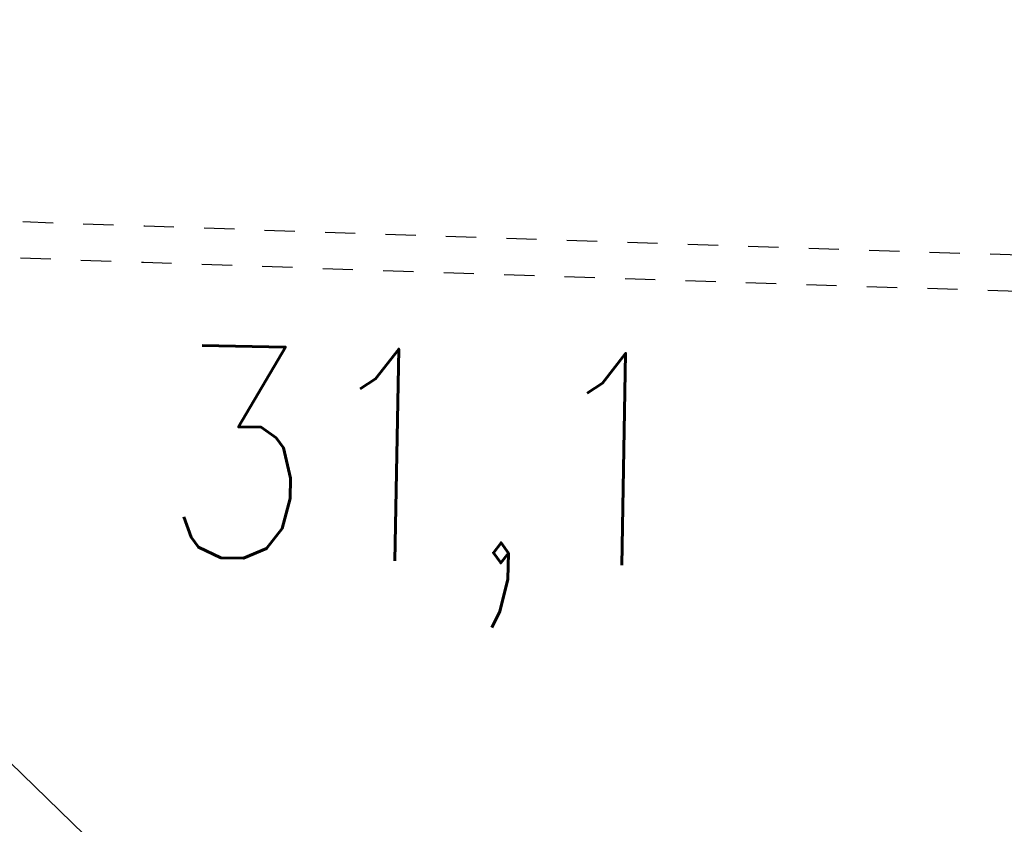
# Model space of a CAD drawing. Extents: x 0 to 1135, y 0 to 420.
# Tile 30 of 80: x 502 to 519, y 149 to 162. Entities that reach past the tile are written whole.
import ezdxf

# ---------------------------------------------------------------- set-up
doc = ezdxf.new("R2010")
doc.units = 0
doc.header["$LTSCALE"] = 2
doc.header["$MEASUREMENT"] = 0
doc.linetypes.add('ACAD_ISO03W100', pattern=[0.5, 0.25, -0.25])
doc.linetypes.add('AUSGEZOGEN', pattern=[0])
for name, color, linetype in [('Bahnachse', 7, 'CONTINUOUS'), ('MULDE', 8, 'AUSGEZOGEN'), ('STROMLTG', 8, 'AUSGEZOGEN'), ('TUNNEL', 15, 'CONTINUOUS')]:
    doc.layers.add(name, color=color, linetype=linetype)
doc.styles.add('ROMANS', font='romans.shx', dxfattribs={"width": 0.8})

msp = doc.modelspace()

# ---------------------------------------------------------------- linework, layer by layer
at = {"layer": 'MULDE'}
msp.add_lwpolyline([(402.166, 240.739, 0.000005), (413.432, 240.736, 0.000006), (421.553, 240.734, 0), (450.359, 240.727, 0.000007), (451.858, 240.727), (463.169, 240.725, 0.000006), (493.058, 240.719, 0.000025), (500.112, 240.719, 0.000589), (500.474, 240.719, 0.000017), (513.159, 240.748, 0.001441), (540.28, 240.89, -0.004051), (549.925, 240.89, -0.002327), (552.304, 240.86, 0.000509), (563.184, 240.682, 0.000608), (574.057, 240.528, 0.011247), (574.645, 240.534, 0.026637), (574.657, 240.535, 0.000678), (575.137, 240.602, 0.037681), (577.069, 241.027, 0.034266), (579.104, 241.795)], format="xyb", dxfattribs=at)
at = {"layer": 'STROMLTG'}
msp.add_line((367.302, 280.666), (529.97, 122.67), dxfattribs=at)
at = {"layer": 'TUNNEL', "linetype": 'ACAD_ISO03W100'}
for points in [[(552.565, 157.171, -0.006255), (442.383, 161.173)], [(552.549, 156.571, -0.006255), (442.345, 160.574)]]:
    msp.add_lwpolyline(points, format="xyb", dxfattribs=at)

# ---------------------------------------------------------------- texts
at = {"layer": 'Bahnachse', "linetype": 'Continuous', "style": 'ROMANS', "oblique": 0, "width": 0.8334}
msp.add_text('31,1', height=3.5, rotation=358.9332, dxfattribs=at).set_placement((504.606, 153.12))

doc.saveas('drawing.dxf')
